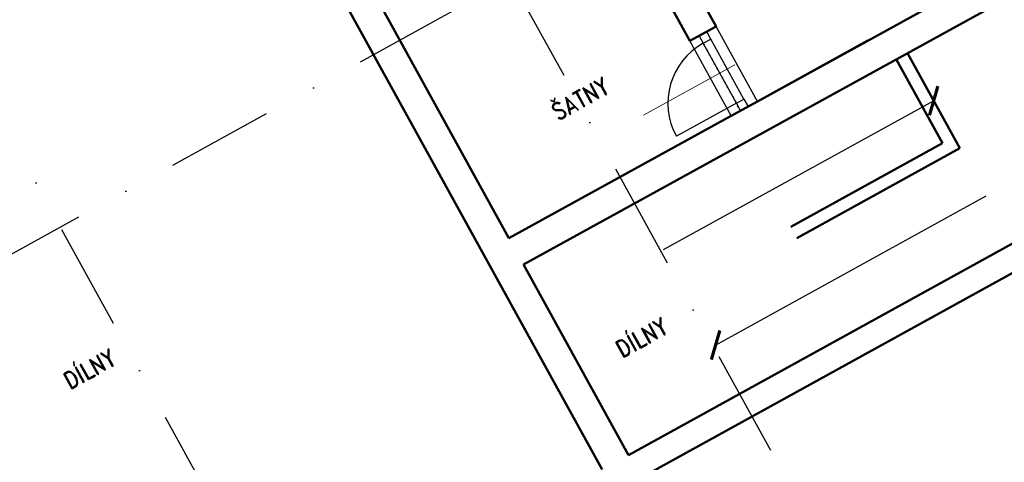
# Model space of a CAD drawing. Header units: millimetres. Extents: x 2886542 to 7567581, y -792623 to 134766.
# Tile 49 of 256: x 4096505 to 4107993, y -412852 to -407685. Entities that reach past the tile are written whole.
import ezdxf

# ---------------------------------------------------------------- set-up
doc = ezdxf.new("R2010")
doc.units = ezdxf.units.MM
doc.linetypes.add('DASHDOT', pattern=[1, 0.5, -0.25, 0, -0.25])
doc.linetypes.add('DOT', pattern=[0.25, 0, -0.25])
for name, color, linetype, lineweight in [('CKDVERE_', 7, 'Continuous', 25), ('CKDVERE_OSY', 1, 'Continuous', 18), ('CKDVERE_PRAH', 7, 'Continuous', 25), ('CKDVERE_ZARUBNE_RAM', 5, 'Continuous', 25), ('CKSTENY_PODROVINOU', 7, 'Continuous', 25), ('IN_C_TLUSTA', 5, 'Continuous', 50)]:
    doc.layers.add(name, color=color, linetype=linetype, lineweight=lineweight)
doc.layers.add('CKDVERE_DORAZ', color=7, linetype='DOT', lineweight=25, plot=False)
for name, color, linetype in [('IN_C_OSA', 6, 'DASHDOT'), ('IN_TEXT', 7, 'Continuous'), ('požárničina', 10, 'Continuous')]:
    doc.layers.add(name, color=color, linetype=linetype)
doc.styles.add('KOTY', font='SIMPLEX.SHX', dxfattribs={"width": 0.7})
doc.styles.add('ROMAND', font='romand.shx', dxfattribs={"width": 0.85})
doc.dimstyles.new('IN_100', dxfattribs={"dimtxt": 200, "dimasz": 80, "dimexe": 40, "dimexo": 250, "dimgap": 150, "dimtad": 1, "dimdec": 4, "dimrnd": 5, "dimdsep": 46, "dimlunit": 6, "dimtxsty": 'KOTY', "dimblk": 'ARCHTICK', "dimcen": 40, "dimclrd": 256, "dimclrt": 7, "dimadec": 0, "dimazin": 0, "dimtfac": 1, "dimtdec": 4, "dimtmove": 1, "dimatfit": 3, "dimldrblk": 'ARCHTICK', "dimfxl": 0, "dimtolj": 1, "dimtzin": 0, "dimlwd": -1, "dimlwe": -1, "dimarcsym": 0})
doc.dimstyles.new('IP 1_100', dxfattribs={"dimscale": 100, "dimtxt": 2.5, "dimasz": 2, "dimexe": 1, "dimexo": 5, "dimgap": 1, "dimtad": 1, "dimdec": 0, "dimzin": 0, "dimdsep": 46, "dimtxsty": 'ROMAND', "dimblk": 'ARCHTICK', "dimcen": 0.09, "dimdle": 1, "dimclrd": 256, "dimclre": 256, "dimclrt": 7, "dimadec": 0, "dimazin": 0, "dimtfac": 1, "dimtdec": 0, "dimtix": 1, "dimtmove": 2, "dimatfit": 3, "dimldrblk": 'OBLIQUE', "dimfxl": 0, "dimtolj": 1, "dimtzin": 0, "dimarcsym": 0})

# ---------------------------------------------------------------- blocks, each defined once
blk = doc.blocks.new('_ArchTick')
at = {"color": 0, "linetype": 'ByBlock', "const_width": 0.15}
blk.add_lwpolyline([(-0.5, -0.5), (0.5, 0.5)], dxfattribs=at)
blk = doc.blocks.new('nástrojárna')
at = {"layer": 'CKDVERE_', "color": 250, "ltscale": 250}
blk.add_line((4179119, -613824), (4178319, -613824), dxfattribs=at)
blk.add_arc((4179119, -613824), 800, 90, 180, dxfattribs=at)
at = {"layer": 'CKDVERE_DORAZ', "color": 250, "ltscale": 250}
blk.add_line((4179119, -613924), (4179119, -612924), dxfattribs=at)
at = {"layer": 'CKDVERE_OSY', "color": 250, "ltscale": 250}
blk.add_line((4179319, -613424), (4178103, -613424), dxfattribs=at)
at = {"layer": 'CKDVERE_PRAH', "color": 250, "ltscale": 250}
for p, q in [((4179119, -613824), (4179119, -613024)), ((4179219, -613824), (4179219, -613024))]:
    blk.add_line(p, q, dxfattribs=at)
at = {"layer": 'CKDVERE_ZARUBNE_RAM', "color": 250, "ltscale": 250}
for p, q in [((4179119, -612924), (4179119, -613024)), ((4179219, -612924), (4179119, -612924)), ((4179219, -613024), (4179219, -612924)), ((4179119, -613024), (4179219, -613024)), ((4179119, -613924), (4179119, -613824)), ((4179119, -613824), (4179219, -613824)), ((4179219, -613824), (4179219, -613924)), ((4179219, -613924), (4179119, -613924))]:
    blk.add_line(p, q, dxfattribs=at)
at = {"layer": 'CKSTENY_PODROVINOU', "color": 250, "ltscale": 250}
for p, q in [((4178994, -613924), (4178994, -612924)), ((4179344, -613924), (4179344, -612924))]:
    blk.add_line(p, q, dxfattribs=at)
at = {"layer": 'IN_C_OSA', "color": 250, "ltscale": 2500}
for p, q in [((4171514, -620070), (4171514, -594801)), ((4177514, -620070), (4177514, -594801)), ((4135508, -611284), (4196081, -611284))]:
    blk.add_line(p, q, dxfattribs=at)
at = {"layer": 'IN_C_TLUSTA', "color": 250}
for p, q in [((4175684, -609114), (4175684, -616814)), ((4176034, -609114), (4176034, -613924)), ((4178994, -609114), (4178994, -612924)), ((4179344, -609114), (4179344, -612924)), ((4176034, -613924), (4178994, -613924)), ((4179344, -613924), (4180814, -613924)), ((4179344, -613924), (4182309, -613924)), ((4176034, -614274), (4182469, -614274)), ((4176034, -614274), (4176034, -616814)), ((4180999, -614274), (4180999, -615394)), ((4181149, -614274), (4181149, -615544)), ((4180999, -615394), (4178978, -615394)), ((4181149, -615544), (4178978, -615544)), ((4176034, -616814), (4181149, -616814)), ((4181149, -617114), (4166529, -617114))]:
    blk.add_line(p, q, dxfattribs=at)
at = {"layer": 'IN_C_TLUSTA', "color": 250, "ltscale": 250}
for p, q in [((4178994, -612924), (4179344, -612924)), ((4178994, -613924), (4179344, -613924))]:
    blk.add_line(p, q, dxfattribs=at)
at = {"layer": 'IN_TEXT', "color": 250, "char_height": 200, "width": 2497.38, "attachment_point": 7, "style": 'ROMAND'}
for s, insert in [('{\\C0;DÍLNY}', (4170694, -613002)), ('{\\C0;ŠATNY}', (4177193, -613002)), ('{\\C0;DÍLNY}', (4176512, -615789))]:
    blk.add_mtext(s, dxfattribs=dict(at, insert=insert))
at = {"layer": 'IN_TEXT', "color": 250}
for points in [[(4181149, -614909), (4177544, -614909)], [(4177544, -616179), (4181149, -616179)]]:
    blk.add_leader(points, dimstyle='IN_100', override={"dimasz": 250, "dimgap": 150, "dimtad": 0}, dxfattribs=at)

msp = doc.modelspace()

# ---------------------------------------------------------------- block references
at = {"layer": 'požárničina', "color": 1, "linetype": 'Continuous', "lineweight": 50, "rotation": 28.85998199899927}
msp.add_blockref('nástrojárna', (148512.4, -1888211), dxfattribs=at)

# ---------------------------------------------------------------- leaders
at = {"layer": 'IN_TEXT'}
for points in [[(4089805.5, -404723.9), (4105052.5, -424824), (4119627.8, -424824)], [(4075261.7, -411054.2), (4089377.3, -434161.9), (4104026.9, -434161.9)]]:
    msp.add_leader(points, dimstyle='IP 1_100', override={"dimasz": 35, "dimtad": 0}, dxfattribs=at)

doc.saveas('drawing.dxf')
